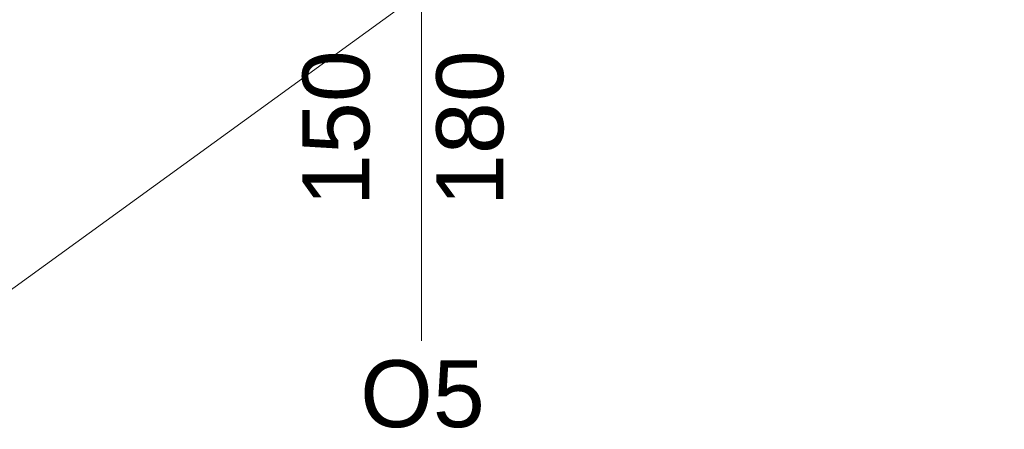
# Model space of a CAD drawing. Header units: centimetres. Extents: x -25572 to 23555, y -2435 to 15405.
# Tile 75 of 134: x 8306 to 8490, y 4291 to 4368. Entities that reach past the tile are written whole.
import ezdxf

# ---------------------------------------------------------------- set-up
doc = ezdxf.new("R2010")
doc.units = ezdxf.units.CM
doc.header["$MEASUREMENT"] = 0
doc.layers.add('Nowe_220-A Ściany_Nr_pióra__45', color=7, linetype='Continuous', lineweight=15, true_color=0x40a5ff)
doc.layers.add('Nowe_220-A Ściany_Nr_pióra__60', color=230, linetype='Continuous', lineweight=13)
doc.layers.add('Nowe_220-A Ściany_Nr_pióra__7', color=7, linetype='Continuous', lineweight=13)
doc.styles.add('STYL_AUTOMATYCZNY_6', font='arial.ttf')

msp = doc.modelspace()

# ---------------------------------------------------------------- linework, layer by layer
at = {"layer": 'Nowe_220-A Ściany_Nr_pióra__45', "color": 161, "linetype": 'Continuous', "lineweight": 15, "true_color": 0x40a5ff}
msp.add_line((8380.88, 4307.96), (8380.88, 4428.14), dxfattribs=at)
at = {"layer": 'Nowe_220-A Ściany_Nr_pióra__60', "color": 230, "linetype": 'Continuous', "lineweight": 13}
msp.add_line((8380.88, 4373.14), (8272.18, 4294.29), dxfattribs=at)

# ---------------------------------------------------------------- texts
at = {"layer": 'Nowe_220-A Ściany_Nr_pióra__7', "color": 7, "linetype": 'Continuous', "lineweight": 13, "char_height": 12.5, "attachment_point": 7, "rotation": 90, "style": 'STYL_AUTOMATYCZNY_6'}
for s, insert in [('\\A1;{\\pql;\\pt0;\\fArial|b0|i0|c238|p0;\\W1.000000;150\\fArial|b0|i0|c238|p0;\\W1.000000;\\A1{\\H.66x;\\S^  ;}\\fArial|b0|i0|c238|p0;\\W1.000000;\\fArial|b0|i0|c238|p0;\\W1.000000;}', (8374.83, 4333.14)), ('\\A1;{\\pql;\\pt0;\\fArial|b0|i0|c238|p0;\\W1.000000;180\\fArial|b0|i0|c238|p0;\\W1.000000;\\A1{\\H.66x;\\S^  ;}\\fArial|b0|i0|c238|p0;\\W1.000000;\\fArial|b0|i0|c238|p0;\\W1.000000;}', (8399.83, 4333.14)), ('\\A1;{\\pql;\\pt0;\\fArial|b0|i0|c238|p0;\\W1.000000;150\\fArial|b0|i0|c238|p0;\\W1.000000;\\A1{\\H.66x;\\S^  ;}\\fArial|b0|i0|c238|p0;\\W1.000000;\\fArial|b0|i0|c238|p0;\\W1.000000;}', (8524.83, 4333.14))]:
    msp.add_mtext(s, dxfattribs=dict(at, insert=insert))
at = {"layer": 'Nowe_220-A Ściany_Nr_pióra__7', "color": 7, "linetype": 'Continuous', "lineweight": 13, "insert": (8369.44, 4291.68), "char_height": 12.5, "attachment_point": 7, "style": 'STYL_AUTOMATYCZNY_6'}
msp.add_mtext('\\A1;{\\pql;\\pt0;\\fArial|b0|i0|c238|p0;\\W1.000000;O5\\fArial|b0|i0|c238|p0;\\W1.000000;\\fArial|b0|i0|c238|p0;\\W1.000000;\\fArial|b0|i0|c238|p0;\\W1.000000;}', dxfattribs=at)

doc.saveas('drawing.dxf')
